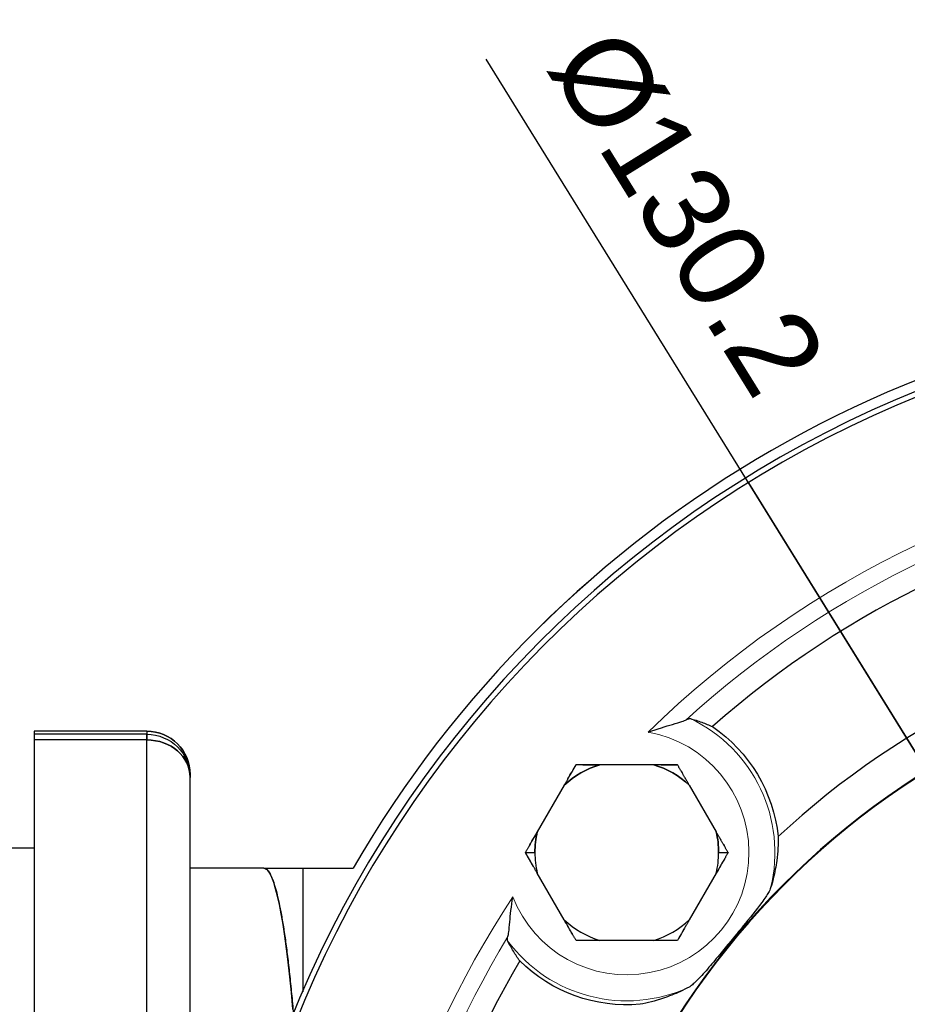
# Model space of a CAD drawing. Header units: millimetres. Extents: x 18 to 610, y -123 to 280.
# Tile 17 of 53: x 383 to 434, y -13 to 44. Entities that reach past the tile are written whole.
import ezdxf

# ---------------------------------------------------------------- set-up
doc = ezdxf.new("R2010")
doc.units = ezdxf.units.MM
doc.linetypes.add('SOLID', pattern=[0])
doc.styles.add('Arial', font='Arial.ttf', dxfattribs={"height": 5})
doc.dimstyles.get("Standard").update_dxf_attribs({"dimtxt": 5, "dimasz": 5, "dimexe": 0.18, "dimexo": 0.0625, "dimgap": 0.09, "dimtad": 0, "dimtih": 1, "dimtoh": 1, "dimdec": 4, "dimzin": 0, "dimdsep": 46, "dimtxsty": 'Arial', "dimcen": 0.09, "dimadec": 0, "dimazin": 0, "dimtfac": 1, "dimtdec": 4, "dimtofl": 0, "dimtmove": 0, "dimatfit": 3, "dimfxl": 0, "dimtolj": 1, "dimtzin": 0, "dimarcsym": 0})

# ---------------------------------------------------------------- blocks, each defined once
blk = doc.blocks.new('*D9')
at = {"color": 0, "lineweight": -2}
for p, q in [((493.313, -93.79), (409.601, 41.281)), ((424.739, 16.855), (490.679, -89.54))]:
    blk.add_line(p, q, dxfattribs=at)
at = {"color": 0}
blk.add_solid([(489.97, -89.979), (491.387, -89.101), (493.313, -93.79)], dxfattribs=at)
at = {"layer": 'Defpoints', "color": 0}
for p in [(424.739, 16.855), (493.313, -93.79)]:
    blk.add_point(p, dxfattribs=at)
at = {"color": 0, "lineweight": 9, "insert": (421.188, 32.438), "char_height": 5, "attachment_point": 5, "rotation": 301.7889, "style": 'Arial'}
blk.add_mtext('\\A1;Ø130.2', dxfattribs=at)
blk = doc.blocks.new('BlockOfViews_2')
at = {"linetype": 'SOLID', "lineweight": 30}
for p, q in [((390.026, 2.533, -38.95), (383.526, 2.533, -38.95)), ((390.026, 2.352, -35.106), (383.526, 2.352, -35.106)), ((390.026, 2.028, -34.09), (383.526, 2.028, -34.09)), ((383.526, 2.028, -34.09), (383.526, -14.011, -6.31)), ((390.026, -14.011, -6.31), (390.026, 2.028, -34.09)), ((419.276, 0.599, 15.99), (416.163, 0.599, 15.99)), ((392.526, -16.176, -7.56), (392.526, -0.137, -35.34)), ((414.11, -0.586, 15.99), (412.553, -3.282, 15.99)), ((421.328, -0.586, 15.99), (422.885, -3.282, 15.99)), ((383.526, -4.217, -38.95), (380.526, -4.217, -38.95)), ((411.869, -4.467, 15.672), (412.419, -4.467, 15.99)), ((423.019, -4.467, 15.99), (423.569, -4.467, 15.672)), ((402.219, -4.867, -15.95), (402.238, -4.867, -15.95)), ((396.776, -5.367, -38.95), (392.526, -5.376, -38.199)), ((396.776, -5.367, -38.95), (399.026, -5.367, -9.95)), ((399.026, -5.367, -9.95), (401.926, -5.367, -9.95)), ((399.026, -5.367, -9.95), (399.026, -12.5, -9.95)), ((414.11, -8.349, 15.99), (412.553, -5.652, 15.99)), ((422.885, -5.652, 15.99), (421.328, -8.349, 15.99)), ((419.276, -9.534, 15.99), (416.163, -9.534, 15.99))]:
    blk.add_line(p, q, dxfattribs=at)
blk.add_polyline3d([(392.488, 0.239, -35.123), (392.425, 0.515, -35.074), (392.442, 0.405, -35.119)], dxfattribs=at)
for centre, radius, start, end in [((459.026, -38.467, -9.95), 66, 90, 149.89971), ((459.026, -38.468, -9.95), 66, 90.00007, 149.89963), ((459.026, -38.467, -6.25), 65.4, 15.07441, 348.97592), ((459.026, -38.467, 11.75), 65.086, 15.14938, 348.92124), ((459.026, -38.467, 3.55), 55, 99.154, 131.3879), ((459.026, -38.467, 3.55), 47.75, 97.5366, 133.0053), ((459.026, -38.467, 11.75), 45.553, 13.7041, 175.5936), ((459.026, -38.467, 11.75), 45.519, 13.687, 175.5901), ((390.026, 0.033, -38.95), 2.5, 0, 90), ((417.719, -4.467, 15.99), 5.3, 107.0799, 132.9201), ((417.719, -4.467, 15.99), 5.3, 47.0799, 72.9201), ((417.719, -4.467, 15.99), 5.3, 167.0799, 180), ((417.719, -4.467, 15.99), 5.3, 0, 12.9201), ((417.719, -4.467, 15.99), 5.3, 180, 192.9201), ((417.719, -4.467, 15.99), 5.3, 180, 192.9201), ((417.719, -4.467, 15.99), 5.3, 347.0799, 0), ((417.719, -4.467, 15.99), 5.3, 347.0799, 0), ((417.719, -4.467, 15.99), 5.3, 227.0799, 252.9201), ((417.719, -4.467, 15.99), 5.3, 227.0799, 252.9201), ((417.719, -4.467, 15.99), 5.3, 287.0799, 312.9201), ((417.719, -4.467, 15.99), 5.3, 287.0799, 312.9201), ((459.026, -38.467, 3.55), 55, 149.6959, 178.875)]:
    blk.add_arc(centre, radius, start, end, dxfattribs=at)
at = {"color": 196, "linetype": 'SOLID', "lineweight": 9}
for centre, radius, start, end in [((459.026, -38.467, 11.75), 57.285, 96.1605, 134.3813), ((417.719, -4.467, 10.302), 8.551, 346.1827, 64.5863), ((459.026, -38.467, 11.75), 57.285, 146.7024, 213.2976), ((417.719, -4.467, 10.302), 8.551, 216.4975, 294.901)]:
    blk.add_arc(centre, radius, start, end, dxfattribs=at)
at = {"color": 196, "linetype": 'SOLID', "lineweight": 9, "extrusion": (0, 0, -1)}
for centre, radius, start, end in [((-459.026, -38.467, -10.924), 56.3, 47.7239, 81.7342), ((-417.719, -4.467, -11.75), 7.051, 100.1273, 338.7889), ((-459.026, -38.467, -10.924), 56.3, 328.8077, 31.1923)]:
    blk.add_arc(centre, radius, start, end, dxfattribs=at)
at = {"linetype": 'SOLID', "lineweight": 30, "extrusion": (1, 0, 0)}
for centre, radius, start, end in [((-38.467, -38.95, 383.526), 41, 0, 5.38), ((-38.467, -38.95, 383.526), 41, 1.614, 5.38), ((-0.137, -35.34, 383.526), 2.5, 5.38, 30), ((-0.137, -35.34, 383.526), 2.5, 12.767, 30), ((-38.467, -38.95, 390.026), 41, 0, 5.38), ((-38.467, -38.95, 390.026), 41, 0, 5.38), ((-0.137, -35.34, 390.026), 2.5, 5.38, 30), ((-38.467, -38.95, 392.526), 38.5, 359.0037, 360), ((-38.467, -38.95, 392.526), 38.5, 0, 5.38)]:
    blk.add_arc(centre, radius, start, end, dxfattribs=at)
at = {"linetype": 'SOLID', "lineweight": 30, "extrusion": (0, 6.12303e-17, -1)}
blk.add_arc((-390.026, 0.033, 38.95), 2.5, 90, 180, dxfattribs=at)
at = {"linetype": 'SOLID', "lineweight": 30, "extrusion": (-1, 0, 0)}
for centre, radius, start, end in [((0.137, -35.34, -390.026), 2.5, 150, 174.62), ((38.467, -38.95, -392.526), 38.5, 174.62, 180), ((38.467, -38.95, -392.526), 38.5, 180, 180.8911)]:
    blk.add_arc(centre, radius, start, end, dxfattribs=at)
at = {"linetype": 'SOLID', "lineweight": 30, "extrusion": (0, 0.093761, -0.995595)}
blk.add_arc((-390.026, -3.45, 35.172), 2.5, 90, 180, dxfattribs=at)
blk.add_arc((-390.026, -3.45, 35.172), 2.5, 90, 180, dxfattribs=at)
at = {"linetype": 'SOLID', "lineweight": 30, "extrusion": (-2.45015e-16, 0, -1)}
for start, end in [(124.2371, 173.9953), (264.9209, 314.6791)]:
    blk.add_arc((-417.719, -4.467, -3.55), 8.786, start, end, dxfattribs=at)
at = {"linetype": 'SOLID', "lineweight": 30, "extrusion": (0, 0.5, -0.866025)}
blk.add_arc((-390.026, -17.789, 30.537), 2.5, 90, 180, dxfattribs=at)
at = {"linetype": 'SOLID', "lineweight": 30, "extrusion": (0, -0.5, 0.866025)}
blk.add_arc((390.026, -17.789, -30.537), 2.5, 0, 90, dxfattribs=at)
at = {"linetype": 'SOLID', "lineweight": 30, "extrusion": (0, 0, -1)}
for start, end in [(47.0799, 72.9201), (107.0799, 132.9201), (0, 12.9201), (167.0799, 180)]:
    blk.add_arc((-417.719, -4.467, -15.99), 5.3, start, end, dxfattribs=at)
at = {"linetype": 'SOLID', "lineweight": 30, "extrusion": (-0.866025, 0.5, -9.51527e-13)}
blk.add_arc((-204.425, 3.738, -358.923), 12.435, 101.8388, 106.3028, dxfattribs=at)
at = {"linetype": 'SOLID', "lineweight": 30, "extrusion": (1.18332e-12, 1, -5.09917e-12)}
blk.add_arc((-418.285, 3.738, 0.599), 12.435, 75.5633, 80.1731, dxfattribs=at)
at = {"linetype": 'SOLID', "lineweight": 30, "extrusion": (-1.18332e-12, 1, -5.09917e-12)}
blk.add_arc((-417.154, 3.738, 0.599), 12.435, 101.8389, 106.3028, dxfattribs=at)
at = {"linetype": 'SOLID', "lineweight": 30, "extrusion": (0.866025, 0.5, -5.62356e-12)}
for start, end in [(75.5633, 76.2778), (77.7304, 78.1612)]:
    blk.add_arc((-213.294, 3.738, 364.588), 12.435, start, end, dxfattribs=at)
at = {"linetype": 'SOLID', "lineweight": 30, "extrusion": (-0.866025, 0.5, 7.44699e-12)}
blk.add_arc((-205.556, 3.738, -358.923), 12.435, 75.5632, 80.1731, dxfattribs=at)
at = {"linetype": 'SOLID', "lineweight": 30, "extrusion": (0.866025, 0.5, -1.09426e-11)}
for start, end in [(101.8389, 102.2697), (103.7222, 104.4368)]:
    blk.add_arc((-212.163, 3.738, 364.588), 12.435, start, end, dxfattribs=at)
at = {"linetype": 'SOLID', "lineweight": 30, "extrusion": (-0.866025, -0.5, 9.12311e-12)}
blk.add_arc((213.294, 3.738, -354.456), 12.435, 101.8389, 106.3028, dxfattribs=at)
at = {"linetype": 'SOLID', "lineweight": 30, "extrusion": (0.866025, -0.5, 8.65531e-12)}
blk.add_arc((204.425, 3.738, 369.055), 12.435, 75.5632, 80.1731, dxfattribs=at)
at = {"linetype": 'SOLID', "lineweight": 30, "extrusion": (-0.997004, -3.42397e-16, 0.077354)}
blk.add_arc((38.584, -8.123, -398.6), 33.217, 139.0531, 180.0315, dxfattribs=at)
at = {"linetype": 'SOLID', "lineweight": 30, "extrusion": (-0.866025, -0.5, 2.99193e-12)}
blk.add_arc((212.163, 3.738, -354.456), 12.435, 75.5633, 80.1731, dxfattribs=at)
at = {"linetype": 'SOLID', "lineweight": 30, "extrusion": (0.866025, -0.5, -2.16781e-12)}
blk.add_arc((205.556, 3.738, 369.055), 12.435, 101.8388, 106.3028, dxfattribs=at)
at = {"linetype": 'SOLID', "lineweight": 30, "extrusion": (-1.18332e-12, -1, 5.09917e-12)}
blk.add_arc((418.285, 3.738, 9.534), 12.435, 101.8388, 106.3028, dxfattribs=at)
at = {"linetype": 'SOLID', "lineweight": 30, "extrusion": (1.18332e-12, -1, 5.09917e-12)}
blk.add_arc((417.154, 3.738, 9.534), 12.435, 75.5633, 80.1731, dxfattribs=at)
at = {"linetype": 'SOLID', "lineweight": 30}
for points, knots in [([(418.959, 2.474, 11.75), (418.964, 2.476, 11.75), (418.969, 2.478, 11.75), (419.497, 2.67, 11.749), (419.969, 2.812, 11.668), (420.575, 2.991, 11.436), (420.761, 3.046, 11.329), (421.003, 3.126, 11.127), (421.09, 3.158, 11.032), (421.153, 3.19, 10.924)], [-1.965118, -1.965118, -1.965118, -1.965118, -1.956218, -1.956218, -0.969671, -0.969671, -0.388896, -0.388896, -0.000048, -0.000048, -0.000048, -0.000048]), ([(421.153, 3.19, 10.924), (421.208, 3.217, 10.828), (421.256, 3.237, 10.727), (421.336, 3.259, 10.518), (421.367, 3.262, 10.411), (421.389, 3.256, 10.302)], [0.000001, 0.000001, 0.000001, 0.000001, 0.3407237, 0.3407237, 0.6743841, 0.6743841, 0.6743841, 0.6743841]), ([(421.389, 3.256, 10.302), (421.606, 3.194, 9.219), (421.829, 3.123, 8.075), (422.26, 2.967, 5.784), (422.47, 2.882, 4.637), (422.663, 2.796, 3.55)], [0.999786, 0.999786, 0.999786, 0.999786, 4.184941, 4.184941, 7.373204, 7.373204, 7.373204, 7.373204]), ([(414.794, 0.599, 15.672), (414.782, 0.578, 15.679), (414.771, 0.558, 15.686), (414.747, 0.517, 15.7), (414.735, 0.496, 15.706), (414.711, 0.455, 15.719), (414.699, 0.434, 15.726), (414.675, 0.393, 15.739), (414.664, 0.373, 15.745), (414.64, 0.331, 15.758), (414.628, 0.311, 15.764), (414.604, 0.269, 15.777), (414.592, 0.249, 15.783), (414.568, 0.207, 15.795), (414.556, 0.186, 15.801), (414.532, 0.145, 15.813), (414.52, 0.124, 15.819), (414.496, 0.083, 15.831), (414.484, 0.062, 15.836), (414.46, 0.02, 15.848), (414.448, 0, 15.853), (414.424, -0.042, 15.865), (414.412, -0.063, 15.87), (414.388, -0.105, 15.881), (414.376, -0.125, 15.886), (414.352, -0.167, 15.897), (414.34, -0.188, 15.902), (414.316, -0.23, 15.912), (414.304, -0.251, 15.917), (414.28, -0.292, 15.927), (414.268, -0.313, 15.932), (414.243, -0.355, 15.941), (414.231, -0.376, 15.946), (414.207, -0.418, 15.955), (414.195, -0.439, 15.96), (414.171, -0.481, 15.969), (414.159, -0.502, 15.973), (414.134, -0.544, 15.982), (414.122, -0.565, 15.986), (414.11, -0.586, 15.99)], [0, 0, 0, 0, 0.042359, 0.042359, 0.0847181, 0.0847181, 0.1270771, 0.1270771, 0.1694361, 0.1694361, 0.2117951, 0.2117951, 0.2541542, 0.2541542, 0.2965132, 0.2965132, 0.3388722, 0.3388722, 0.3812312, 0.3812312, 0.4235903, 0.4235903, 0.4659493, 0.4659493, 0.5083083, 0.5083083, 0.5506673, 0.5506673, 0.5930264, 0.5930264, 0.6353854, 0.6353854, 0.6777444, 0.6777444, 0.7201034, 0.7201034, 0.7624625, 0.7624625, 0.8048215, 0.8048215, 0.8048215, 0.8048215]), ([(416.163, 0.599, 15.99), (416.138, 0.599, 15.986), (416.114, 0.599, 15.982), (416.066, 0.599, 15.973), (416.041, 0.599, 15.969), (415.993, 0.599, 15.96), (415.969, 0.599, 15.955), (415.92, 0.599, 15.946), (415.896, 0.599, 15.941), (415.848, 0.599, 15.932), (415.824, 0.599, 15.927), (415.775, 0.599, 15.917), (415.751, 0.599, 15.912), (415.703, 0.599, 15.902), (415.679, 0.599, 15.897), (415.631, 0.599, 15.886), (415.607, 0.599, 15.881), (415.558, 0.599, 15.87), (415.534, 0.599, 15.864), (415.486, 0.599, 15.853), (415.462, 0.599, 15.848), (415.414, 0.599, 15.836), (415.39, 0.599, 15.831), (415.342, 0.599, 15.819), (415.318, 0.599, 15.813), (415.271, 0.599, 15.801), (415.247, 0.599, 15.795), (415.199, 0.599, 15.783), (415.175, 0.599, 15.777), (415.127, 0.599, 15.764), (415.103, 0.599, 15.758), (415.056, 0.599, 15.745), (415.032, 0.599, 15.739), (414.984, 0.599, 15.726), (414.96, 0.599, 15.719), (414.913, 0.599, 15.706), (414.889, 0.599, 15.7), (414.842, 0.599, 15.686), (414.818, 0.599, 15.679), (414.794, 0.599, 15.672)], [0, 0, 0, 0, 0.0280098, 0.0280098, 0.0560196, 0.0560196, 0.0840294, 0.0840294, 0.1120392, 0.1120392, 0.1400489, 0.1400489, 0.1680587, 0.1680587, 0.1960685, 0.1960685, 0.2240783, 0.2240783, 0.2520881, 0.2520881, 0.2800979, 0.2800979, 0.3081077, 0.3081077, 0.3361175, 0.3361175, 0.3641273, 0.3641273, 0.3921371, 0.3921371, 0.4201468, 0.4201468, 0.4481566, 0.4481566, 0.4761664, 0.4761664, 0.5041762, 0.5041762, 0.532186, 0.532186, 0.532186, 0.532186]), ([(420.644, 0.599, 15.672), (420.621, 0.599, 15.679), (420.597, 0.599, 15.686), (420.549, 0.599, 15.7), (420.526, 0.599, 15.706), (420.478, 0.599, 15.719), (420.454, 0.599, 15.726), (420.407, 0.599, 15.739), (420.383, 0.599, 15.745), (420.335, 0.599, 15.758), (420.311, 0.599, 15.764), (420.264, 0.599, 15.777), (420.24, 0.599, 15.783), (420.192, 0.599, 15.795), (420.168, 0.599, 15.801), (420.12, 0.599, 15.813), (420.096, 0.599, 15.819), (420.048, 0.599, 15.831), (420.024, 0.599, 15.836), (419.976, 0.599, 15.848), (419.952, 0.599, 15.853), (419.904, 0.599, 15.864), (419.88, 0.599, 15.87), (419.832, 0.599, 15.881), (419.808, 0.599, 15.886), (419.76, 0.599, 15.897), (419.736, 0.599, 15.902), (419.688, 0.599, 15.912), (419.663, 0.599, 15.917), (419.615, 0.599, 15.927), (419.591, 0.599, 15.932), (419.543, 0.599, 15.941), (419.518, 0.599, 15.946), (419.47, 0.599, 15.955), (419.446, 0.599, 15.96), (419.397, 0.599, 15.969), (419.373, 0.599, 15.973), (419.325, 0.599, 15.982), (419.3, 0.599, 15.986), (419.276, 0.599, 15.99)], [0, 0, 0, 0, 0.0423631, 0.0423631, 0.0847261, 0.0847261, 0.1270892, 0.1270892, 0.1694523, 0.1694523, 0.2118154, 0.2118154, 0.2541784, 0.2541784, 0.2965415, 0.2965415, 0.3389046, 0.3389046, 0.3812676, 0.3812676, 0.4236307, 0.4236307, 0.4659938, 0.4659938, 0.5083568, 0.5083568, 0.5507199, 0.5507199, 0.593083, 0.593083, 0.6354461, 0.6354461, 0.6778091, 0.6778091, 0.7201722, 0.7201722, 0.7625353, 0.7625353, 0.8048983, 0.8048983, 0.8048983, 0.8048983]), ([(421.328, -0.586, 15.99), (421.316, -0.565, 15.986), (421.304, -0.544, 15.982), (421.28, -0.502, 15.973), (421.268, -0.481, 15.969), (421.244, -0.439, 15.96), (421.231, -0.418, 15.955), (421.207, -0.376, 15.946), (421.195, -0.355, 15.941), (421.171, -0.313, 15.932), (421.159, -0.292, 15.927), (421.135, -0.251, 15.917), (421.123, -0.23, 15.912), (421.099, -0.188, 15.902), (421.087, -0.167, 15.897), (421.063, -0.125, 15.886), (421.051, -0.105, 15.881), (421.026, -0.063, 15.87), (421.014, -0.042, 15.864), (420.99, 0, 15.853), (420.978, 0.02, 15.848), (420.954, 0.062, 15.836), (420.942, 0.083, 15.831), (420.918, 0.124, 15.819), (420.907, 0.145, 15.813), (420.883, 0.186, 15.801), (420.871, 0.207, 15.795), (420.847, 0.249, 15.783), (420.835, 0.269, 15.777), (420.811, 0.311, 15.764), (420.799, 0.331, 15.758), (420.775, 0.373, 15.745), (420.763, 0.393, 15.739), (420.739, 0.434, 15.726), (420.727, 0.455, 15.719), (420.704, 0.496, 15.706), (420.692, 0.517, 15.7), (420.668, 0.558, 15.686), (420.656, 0.578, 15.679), (420.644, 0.599, 15.672)], [0, 0, 0, 0, 0.0280135, 0.0280135, 0.056027, 0.056027, 0.0840405, 0.0840405, 0.112054, 0.112054, 0.1400675, 0.1400675, 0.1680811, 0.1680811, 0.1960946, 0.1960946, 0.2241081, 0.2241081, 0.2521216, 0.2521216, 0.2801351, 0.2801351, 0.3081486, 0.3081486, 0.3361621, 0.3361621, 0.3641756, 0.3641756, 0.3921891, 0.3921891, 0.4202026, 0.4202026, 0.4482162, 0.4482162, 0.4762297, 0.4762297, 0.5042432, 0.5042432, 0.5322567, 0.5322567, 0.5322567, 0.5322567]), ([(412.553, -3.282, 15.99), (412.541, -3.303, 15.986), (412.529, -3.324, 15.982), (412.505, -3.366, 15.973), (412.493, -3.387, 15.969), (412.469, -3.429, 15.96), (412.456, -3.45, 15.955), (412.432, -3.492, 15.946), (412.42, -3.513, 15.941), (412.396, -3.555, 15.932), (412.384, -3.576, 15.927), (412.36, -3.618, 15.917), (412.348, -3.639, 15.912), (412.323, -3.681, 15.902), (412.311, -3.701, 15.897), (412.287, -3.743, 15.886), (412.275, -3.764, 15.881), (412.251, -3.806, 15.87), (412.239, -3.826, 15.864), (412.215, -3.868, 15.853), (412.203, -3.889, 15.848), (412.179, -3.93, 15.836), (412.167, -3.951, 15.831), (412.143, -3.993, 15.819), (412.131, -4.013, 15.813), (412.107, -4.055, 15.801), (412.095, -4.076, 15.795), (412.071, -4.117, 15.783), (412.06, -4.138, 15.777), (412.036, -4.179, 15.764), (412.024, -4.2, 15.758), (412, -4.241, 15.745), (411.988, -4.262, 15.739), (411.964, -4.303, 15.726), (411.952, -4.324, 15.719), (411.929, -4.365, 15.706), (411.917, -4.385, 15.7), (411.893, -4.426, 15.686), (411.881, -4.447, 15.679), (411.869, -4.467, 15.672)], [0, 0, 0, 0, 0.0280169, 0.0280169, 0.0560337, 0.0560337, 0.0840506, 0.0840506, 0.1120674, 0.1120674, 0.1400843, 0.1400843, 0.1681012, 0.1681012, 0.196118, 0.196118, 0.2241349, 0.2241349, 0.2521517, 0.2521517, 0.2801686, 0.2801686, 0.3081855, 0.3081855, 0.3362023, 0.3362023, 0.3642192, 0.3642192, 0.392236, 0.392236, 0.4202529, 0.4202529, 0.4482698, 0.4482698, 0.4762866, 0.4762866, 0.5043035, 0.5043035, 0.5323203, 0.5323203, 0.5323203, 0.5323203]), ([(423.569, -4.467, 15.672), (423.557, -4.447, 15.679), (423.546, -4.426, 15.686), (423.522, -4.385, 15.7), (423.51, -4.365, 15.706), (423.486, -4.323, 15.719), (423.474, -4.303, 15.726), (423.451, -4.262, 15.739), (423.439, -4.241, 15.745), (423.415, -4.2, 15.758), (423.403, -4.179, 15.764), (423.379, -4.138, 15.777), (423.367, -4.117, 15.783), (423.343, -4.076, 15.795), (423.331, -4.055, 15.801), (423.307, -4.013, 15.813), (423.295, -3.993, 15.819), (423.271, -3.951, 15.831), (423.259, -3.93, 15.836), (423.235, -3.889, 15.848), (423.223, -3.868, 15.853), (423.199, -3.826, 15.864), (423.187, -3.806, 15.87), (423.163, -3.764, 15.881), (423.151, -3.743, 15.886), (423.127, -3.701, 15.897), (423.115, -3.681, 15.902), (423.091, -3.639, 15.912), (423.079, -3.618, 15.917), (423.055, -3.576, 15.927), (423.043, -3.555, 15.932), (423.018, -3.513, 15.941), (423.006, -3.492, 15.946), (422.982, -3.45, 15.955), (422.97, -3.429, 15.96), (422.946, -3.387, 15.969), (422.934, -3.366, 15.973), (422.909, -3.324, 15.982), (422.897, -3.303, 15.986), (422.885, -3.282, 15.99)], [0, 0, 0, 0, 0.0423557, 0.0423557, 0.0847113, 0.0847113, 0.127067, 0.127067, 0.1694227, 0.1694227, 0.2117784, 0.2117784, 0.254134, 0.254134, 0.2964897, 0.2964897, 0.3388454, 0.3388454, 0.3812011, 0.3812011, 0.4235567, 0.4235567, 0.4659124, 0.4659124, 0.5082681, 0.5082681, 0.5506237, 0.5506237, 0.5929794, 0.5929794, 0.6353351, 0.6353351, 0.6776908, 0.6776908, 0.7200464, 0.7200464, 0.7624021, 0.7624021, 0.8047578, 0.8047578, 0.8047578, 0.8047578]), ([(426.457, -3.548, 3.55), (426.461, -3.964, 4.694), (426.439, -4.427, 5.892), (426.326, -5.258, 7.823), (426.263, -5.603, 8.571), (426.13, -6.142, 9.634), (426.08, -6.323, 9.973), (426.022, -6.509, 10.302)], [1.040291, 1.040291, 1.040291, 1.040291, 4.553172, 4.553172, 6.829758, 6.829758, 7.937867, 7.937867, 7.937867, 7.937867]), ([(412.553, -5.652, 15.99), (412.541, -5.631, 15.986), (412.529, -5.61, 15.982), (412.505, -5.568, 15.973), (412.493, -5.547, 15.969), (412.469, -5.505, 15.96), (412.456, -5.484, 15.955), (412.432, -5.442, 15.946), (412.42, -5.421, 15.941), (412.396, -5.38, 15.932), (412.384, -5.359, 15.927), (412.36, -5.317, 15.917), (412.348, -5.296, 15.912), (412.323, -5.254, 15.902), (412.311, -5.233, 15.897), (412.287, -5.192, 15.886), (412.275, -5.171, 15.881), (412.251, -5.129, 15.87), (412.239, -5.108, 15.864), (412.215, -5.067, 15.853), (412.203, -5.046, 15.848), (412.179, -5.004, 15.836), (412.167, -4.984, 15.831), (412.143, -4.942, 15.819), (412.131, -4.921, 15.813), (412.107, -4.88, 15.801), (412.095, -4.859, 15.795), (412.071, -4.818, 15.783), (412.06, -4.797, 15.777), (412.036, -4.756, 15.764), (412.024, -4.735, 15.758), (412, -4.694, 15.745), (411.988, -4.673, 15.739), (411.964, -4.632, 15.726), (411.952, -4.611, 15.719), (411.929, -4.57, 15.706), (411.917, -4.55, 15.7), (411.893, -4.508, 15.686), (411.881, -4.488, 15.679), (411.869, -4.467, 15.672)], [0, 0, 0, 0, 0.0280169, 0.0280169, 0.0560337, 0.0560337, 0.0840506, 0.0840506, 0.1120674, 0.1120674, 0.1400843, 0.1400843, 0.1681012, 0.1681012, 0.196118, 0.196118, 0.2241349, 0.2241349, 0.2521517, 0.2521517, 0.2801686, 0.2801686, 0.3081855, 0.3081855, 0.3362023, 0.3362023, 0.3642192, 0.3642192, 0.392236, 0.392236, 0.4202529, 0.4202529, 0.4482698, 0.4482698, 0.4762866, 0.4762866, 0.5043035, 0.5043035, 0.5323203, 0.5323203, 0.5323203, 0.5323203]), ([(423.569, -4.467, 15.672), (423.557, -4.488, 15.679), (423.546, -4.508, 15.686), (423.522, -4.55, 15.7), (423.51, -4.57, 15.706), (423.486, -4.611, 15.719), (423.474, -4.632, 15.726), (423.451, -4.673, 15.739), (423.439, -4.694, 15.745), (423.415, -4.735, 15.758), (423.403, -4.756, 15.764), (423.379, -4.797, 15.777), (423.367, -4.818, 15.783), (423.343, -4.859, 15.795), (423.331, -4.88, 15.801), (423.307, -4.921, 15.813), (423.295, -4.942, 15.819), (423.271, -4.984, 15.831), (423.259, -5.004, 15.836), (423.235, -5.046, 15.848), (423.223, -5.067, 15.853), (423.199, -5.108, 15.864), (423.187, -5.129, 15.87), (423.163, -5.171, 15.881), (423.151, -5.192, 15.886), (423.127, -5.233, 15.897), (423.115, -5.254, 15.902), (423.091, -5.296, 15.912), (423.079, -5.317, 15.917), (423.055, -5.359, 15.927), (423.043, -5.38, 15.932), (423.018, -5.421, 15.941), (423.006, -5.442, 15.946), (422.982, -5.484, 15.955), (422.97, -5.505, 15.96), (422.946, -5.547, 15.969), (422.934, -5.568, 15.973), (422.909, -5.61, 15.982), (422.897, -5.631, 15.986), (422.885, -5.652, 15.99)], [0, 0, 0, 0, 0.0423557, 0.0423557, 0.0847113, 0.0847113, 0.127067, 0.127067, 0.1694227, 0.1694227, 0.2117784, 0.2117784, 0.254134, 0.254134, 0.2964897, 0.2964897, 0.3388454, 0.3388454, 0.3812011, 0.3812011, 0.4235567, 0.4235567, 0.4659124, 0.4659124, 0.5082681, 0.5082681, 0.5506237, 0.5506237, 0.5929794, 0.5929794, 0.6353351, 0.6353351, 0.6776908, 0.6776908, 0.7200464, 0.7200464, 0.7624021, 0.7624021, 0.8047578, 0.8047578, 0.8047578, 0.8047578]), ([(396.776, -5.367, -38.95), (396.824, -5.367, -38.33), (396.872, -5.385, -37.711), (396.968, -5.454, -36.473), (397.016, -5.507, -35.855), (397.112, -5.646, -34.623), (397.159, -5.732, -34.009), (397.254, -5.94, -32.787), (397.301, -6.061, -32.179), (397.395, -6.337, -30.972), (397.442, -6.492, -30.372), (397.534, -6.835, -29.182), (397.58, -7.024, -28.591), (397.67, -7.434, -27.422), (397.715, -7.655, -26.842), (397.804, -8.13, -25.697), (397.848, -8.384, -25.131), (397.935, -8.922, -24.014), (397.978, -9.207, -23.463), (398.062, -9.807, -22.379), (398.103, -10.123, -21.846), (398.185, -10.783, -20.796), (398.225, -11.128, -20.281), (398.303, -11.846, -19.27), (398.341, -12.22, -18.774), (398.415, -12.982, -17.82), (398.451, -13.37, -17.361), (398.486, -13.77, -16.913)], [0, 0, 0, 0, 0.154787, 0.154787, 0.309574, 0.309574, 0.46436, 0.46436, 0.619147, 0.619147, 0.773934, 0.773934, 0.928721, 0.928721, 1.083507, 1.083507, 1.238294, 1.238294, 1.393081, 1.393081, 1.547868, 1.547868, 1.702654, 1.702654, 1.857441, 1.857441, 2.007289, 2.007289, 2.007289, 2.007289]), ([(426.022, -6.509, 10.302), (425.999, -6.585, 10.435), (425.953, -6.679, 10.553), (425.81, -6.924, 10.803), (425.685, -7.111, 10.947), (425.195, -7.777, 11.296), (424.8, -8.262, 11.405), (424.322, -8.845, 11.473), (424.204, -8.988, 11.485), (424.024, -9.208, 11.496), (423.96, -9.286, 11.498), (423.843, -9.428, 11.5), (423.79, -9.492, 11.501), (423.677, -9.629, 11.499), (423.616, -9.703, 11.497), (423.453, -9.901, 11.488), (423.35, -10.026, 11.48), (423.128, -10.295, 11.452), (423.007, -10.441, 11.432), (422.663, -10.853, 11.355), (422.432, -11.126, 11.28), (421.976, -11.64, 11.044), (421.795, -11.827, 10.902), (421.589, -12.021, 10.693), (421.524, -12.078, 10.618), (421.412, -12.166, 10.464), (421.363, -12.2, 10.386), (421.32, -12.223, 10.302)], [0, 0, 0, 0, 0.463384, 0.463384, 1.12887, 1.12887, 2.310299, 2.310299, 2.689403, 2.689403, 2.896978, 2.896978, 3.068045, 3.068045, 3.26456, 3.26456, 3.596541, 3.596541, 3.986816, 3.986816, 4.713108, 4.713108, 5.482845, 5.482845, 5.847384, 5.847384, 6.161059, 6.161059, 6.161059, 6.161059]), ([(410.865, -9.309, 10.924), (410.884, -9.241, 11.032), (410.898, -9.149, 11.127), (410.931, -8.897, 11.329), (410.949, -8.703, 11.436), (411.008, -8.075, 11.668), (411.056, -7.584, 11.749), (411.144, -7.029, 11.75), (411.145, -7.024, 11.75), (411.146, -7.019, 11.75)], [-3.3142, -3.3142, -3.3142, -3.3142, -2.655402, -2.655402, -1.671437, -1.671437, 0, 0, 0.015079, 0.015079, 0.015079, 0.015079]), ([(414.794, -9.534, 15.672), (414.782, -9.513, 15.679), (414.771, -9.493, 15.686), (414.747, -9.451, 15.7), (414.735, -9.431, 15.706), (414.711, -9.39, 15.719), (414.699, -9.369, 15.726), (414.675, -9.328, 15.739), (414.664, -9.307, 15.745), (414.64, -9.266, 15.758), (414.628, -9.245, 15.764), (414.604, -9.204, 15.777), (414.592, -9.183, 15.783), (414.568, -9.142, 15.795), (414.556, -9.121, 15.801), (414.532, -9.08, 15.813), (414.52, -9.059, 15.819), (414.496, -9.017, 15.831), (414.484, -8.997, 15.836), (414.46, -8.955, 15.848), (414.448, -8.934, 15.853), (414.424, -8.893, 15.865), (414.412, -8.872, 15.87), (414.388, -8.83, 15.881), (414.376, -8.809, 15.886), (414.352, -8.768, 15.897), (414.34, -8.747, 15.902), (414.316, -8.705, 15.912), (414.304, -8.684, 15.917), (414.28, -8.642, 15.927), (414.268, -8.621, 15.932), (414.243, -8.58, 15.941), (414.231, -8.559, 15.946), (414.207, -8.517, 15.955), (414.195, -8.496, 15.96), (414.171, -8.454, 15.969), (414.159, -8.433, 15.973), (414.134, -8.391, 15.982), (414.122, -8.37, 15.986), (414.11, -8.349, 15.99)], [0, 0, 0, 0, 0.042359, 0.042359, 0.0847181, 0.0847181, 0.1270771, 0.1270771, 0.1694361, 0.1694361, 0.2117951, 0.2117951, 0.2541542, 0.2541542, 0.2965132, 0.2965132, 0.3388722, 0.3388722, 0.3812312, 0.3812312, 0.4235903, 0.4235903, 0.4659493, 0.4659493, 0.5083083, 0.5083083, 0.5506673, 0.5506673, 0.5930264, 0.5930264, 0.6353854, 0.6353854, 0.6777444, 0.6777444, 0.7201034, 0.7201034, 0.7624625, 0.7624625, 0.8048215, 0.8048215, 0.8048215, 0.8048215]), ([(421.328, -8.349, 15.99), (421.316, -8.37, 15.986), (421.304, -8.391, 15.982), (421.28, -8.433, 15.973), (421.268, -8.454, 15.969), (421.244, -8.496, 15.96), (421.231, -8.517, 15.955), (421.207, -8.559, 15.946), (421.195, -8.58, 15.941), (421.171, -8.621, 15.932), (421.159, -8.642, 15.927), (421.135, -8.684, 15.917), (421.123, -8.705, 15.912), (421.099, -8.747, 15.902), (421.087, -8.768, 15.897), (421.063, -8.809, 15.886), (421.051, -8.83, 15.881), (421.026, -8.872, 15.87), (421.014, -8.893, 15.864), (420.99, -8.934, 15.853), (420.978, -8.955, 15.848), (420.954, -8.997, 15.836), (420.942, -9.017, 15.831), (420.918, -9.059, 15.819), (420.907, -9.08, 15.813), (420.883, -9.121, 15.801), (420.871, -9.142, 15.795), (420.847, -9.183, 15.783), (420.835, -9.204, 15.777), (420.811, -9.245, 15.764), (420.799, -9.266, 15.758), (420.775, -9.307, 15.745), (420.763, -9.328, 15.739), (420.739, -9.369, 15.726), (420.727, -9.39, 15.719), (420.704, -9.431, 15.706), (420.692, -9.451, 15.7), (420.668, -9.493, 15.686), (420.656, -9.513, 15.679), (420.644, -9.534, 15.672)], [0, 0, 0, 0, 0.0280135, 0.0280135, 0.056027, 0.056027, 0.0840405, 0.0840405, 0.112054, 0.112054, 0.1400675, 0.1400675, 0.1680811, 0.1680811, 0.1960946, 0.1960946, 0.2241081, 0.2241081, 0.2521216, 0.2521216, 0.2801351, 0.2801351, 0.3081486, 0.3081486, 0.3361621, 0.3361621, 0.3641756, 0.3641756, 0.3921891, 0.3921891, 0.4202026, 0.4202026, 0.4482162, 0.4482162, 0.4762297, 0.4762297, 0.5042432, 0.5042432, 0.5322567, 0.5322567, 0.5322567, 0.5322567]), ([(410.846, -9.553, 10.302), (410.835, -9.533, 10.411), (410.832, -9.502, 10.518), (410.838, -9.42, 10.727), (410.849, -9.368, 10.828), (410.865, -9.309, 10.924)], [0, 0, 0, 0, 0.3334746, 0.3334746, 0.6740164, 0.6740164, 0.6740164, 0.6740164]), ([(411.541, -10.715, 3.55), (411.42, -10.542, 4.637), (411.297, -10.353, 5.784), (411.06, -9.959, 8.075), (410.948, -9.754, 9.219), (410.846, -9.553, 10.302)], [0.996678, 0.996678, 0.996678, 0.996678, 4.184941, 4.184941, 7.370096, 7.370096, 7.370096, 7.370096]), ([(416.163, -9.534, 15.99), (416.138, -9.534, 15.986), (416.114, -9.534, 15.982), (416.066, -9.534, 15.973), (416.041, -9.534, 15.969), (415.993, -9.534, 15.96), (415.969, -9.534, 15.955), (415.92, -9.534, 15.946), (415.896, -9.534, 15.941), (415.848, -9.534, 15.932), (415.824, -9.534, 15.927), (415.775, -9.534, 15.917), (415.751, -9.534, 15.912), (415.703, -9.534, 15.902), (415.679, -9.534, 15.897), (415.631, -9.534, 15.886), (415.607, -9.534, 15.881), (415.558, -9.534, 15.87), (415.534, -9.534, 15.864), (415.486, -9.534, 15.853), (415.462, -9.534, 15.848), (415.414, -9.534, 15.836), (415.39, -9.534, 15.831), (415.342, -9.534, 15.819), (415.318, -9.534, 15.813), (415.271, -9.534, 15.801), (415.247, -9.534, 15.795), (415.199, -9.534, 15.783), (415.175, -9.534, 15.777), (415.127, -9.534, 15.764), (415.103, -9.534, 15.758), (415.056, -9.534, 15.745), (415.032, -9.534, 15.739), (414.984, -9.534, 15.726), (414.96, -9.534, 15.719), (414.913, -9.534, 15.706), (414.889, -9.534, 15.7), (414.842, -9.534, 15.686), (414.818, -9.534, 15.679), (414.794, -9.534, 15.672)], [0, 0, 0, 0, 0.0280098, 0.0280098, 0.0560196, 0.0560196, 0.0840294, 0.0840294, 0.1120392, 0.1120392, 0.1400489, 0.1400489, 0.1680587, 0.1680587, 0.1960685, 0.1960685, 0.2240783, 0.2240783, 0.2520881, 0.2520881, 0.2800979, 0.2800979, 0.3081077, 0.3081077, 0.3361175, 0.3361175, 0.3641273, 0.3641273, 0.3921371, 0.3921371, 0.4201468, 0.4201468, 0.4481566, 0.4481566, 0.4761664, 0.4761664, 0.5041762, 0.5041762, 0.532186, 0.532186, 0.532186, 0.532186]), ([(420.644, -9.534, 15.672), (420.621, -9.534, 15.679), (420.597, -9.534, 15.686), (420.549, -9.534, 15.7), (420.526, -9.534, 15.706), (420.478, -9.534, 15.719), (420.454, -9.534, 15.726), (420.407, -9.534, 15.739), (420.383, -9.534, 15.745), (420.335, -9.534, 15.758), (420.311, -9.534, 15.764), (420.264, -9.534, 15.777), (420.24, -9.534, 15.783), (420.192, -9.534, 15.795), (420.168, -9.534, 15.801), (420.12, -9.534, 15.813), (420.096, -9.534, 15.819), (420.048, -9.534, 15.831), (420.024, -9.534, 15.836), (419.976, -9.534, 15.848), (419.952, -9.534, 15.853), (419.904, -9.534, 15.864), (419.88, -9.534, 15.87), (419.832, -9.534, 15.881), (419.808, -9.534, 15.886), (419.76, -9.534, 15.897), (419.736, -9.534, 15.902), (419.688, -9.534, 15.912), (419.663, -9.534, 15.917), (419.615, -9.534, 15.927), (419.591, -9.534, 15.932), (419.543, -9.534, 15.941), (419.518, -9.534, 15.946), (419.47, -9.534, 15.955), (419.446, -9.534, 15.96), (419.397, -9.534, 15.969), (419.373, -9.534, 15.973), (419.325, -9.534, 15.982), (419.3, -9.534, 15.986), (419.276, -9.534, 15.99)], [0, 0, 0, 0, 0.0423631, 0.0423631, 0.0847261, 0.0847261, 0.1270892, 0.1270892, 0.1694523, 0.1694523, 0.2118154, 0.2118154, 0.2541784, 0.2541784, 0.2965415, 0.2965415, 0.3389046, 0.3389046, 0.3812676, 0.3812676, 0.4236307, 0.4236307, 0.4659938, 0.4659938, 0.5083568, 0.5083568, 0.5507199, 0.5507199, 0.593083, 0.593083, 0.6354461, 0.6354461, 0.6778091, 0.6778091, 0.7201722, 0.7201722, 0.7625353, 0.7625353, 0.8048983, 0.8048983, 0.8048983, 0.8048983]), ([(421.32, -12.223, 10.302), (421.148, -12.315, 9.973), (420.98, -12.399, 9.634), (420.476, -12.634, 8.571), (420.15, -12.762, 7.823), (419.356, -13.032, 5.892), (418.906, -13.143, 4.694), (418.497, -13.219, 3.55)], [1.168477, 1.168477, 1.168477, 1.168477, 2.276586, 2.276586, 4.553172, 4.553172, 8.066053, 8.066053, 8.066053, 8.066053])]:
    blk.add_open_spline(points, degree=3, knots=knots, dxfattribs=at)

msp = doc.modelspace()

# ---------------------------------------------------------------- block references
msp.add_blockref('BlockOfViews_2', (0, 0))

# ---------------------------------------------------------------- dimensions: what is measured, and where the dimension line sits
at = {"lineweight": 9}
dim = msp.add_diameter_dim_2p(p1=(424.739, 16.855), p2=(493.313, -93.79), dimstyle='Standard', override={"dimtxt": 5, "dimasz": 5, "dimexe": 1.4, "dimexo": 0, "dimgap": 2.5, "dimtad": 1, "dimtih": 0, "dimtoh": 0, "dimdec": 1, "dimlfac": 1, "dimpost": '״<>', "dimse1": 0, "dimse2": 0, "dimtofl": 1}, dxfattribs=at)
dim.commit()
dim.dimension.update_dxf_attribs({"geometry": '*D9', "text_midpoint": (416.776, 29.704), "dimtype": 163})

doc.saveas('drawing.dxf')
